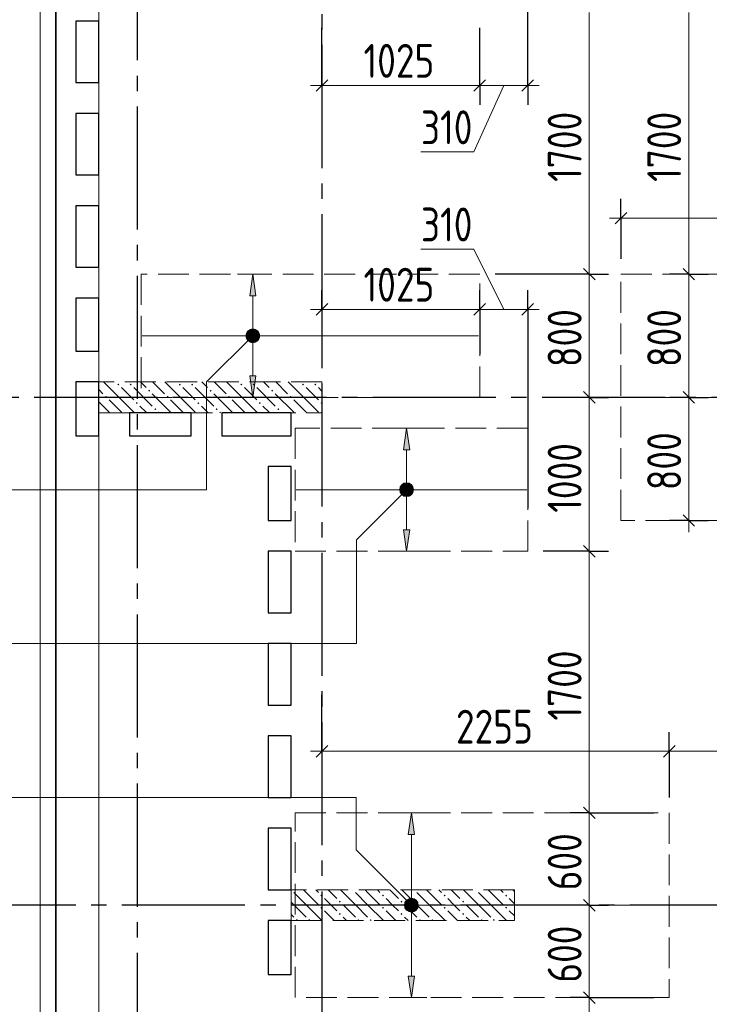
# Model space of a CAD drawing. Header units: millimetres. Extents: x 0 to 43617, y 0 to 59400.
# Tile 6 of 31: x 7160 to 11641, y 25186 to 31584. Entities that reach past the tile are written whole.
import ezdxf

# ---------------------------------------------------------------- set-up
doc = ezdxf.new("R2010")
doc.units = ezdxf.units.MM
doc.linetypes.add('______2', pattern=[270, 200, -70])
doc.linetypes.add('______5', pattern=[1100, 800, -100, 100, -100])
for name, color, linetype, lineweight in [('Standard', 7, 'Continuous', 25), ('ДОП Верх по У', 7, 'Continuous', 25), ('ЖБ Пилон', 180, 'Continuous', 25), ('Оси', 40, '______5', 18), ('Позиционная метка номер позиции', 7, 'Continuous', 13), ('Примечания', 7, 'Continuous', 25)]:
    doc.layers.add(name, color=color, linetype=linetype, lineweight=lineweight)
doc.layers.add('ЖБ Перекрытие верхний уровень', color=7, linetype='Continuous', lineweight=25, true_color=0xe0e0ff)
doc.styles.add('GOST 2.304-81', font='txt')

msp = doc.modelspace()

# ---------------------------------------------------------------- hatches: boundary and pattern name
at = {"layer": 'ДОП Верх по У', "linetype": 'Continuous', "lineweight": 13, "transparency": 33554687}
for points in [[(8694.744873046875, 29790.02075195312), (8674.74365234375, 29930.02319335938), (8654.736328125, 29790.02075195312)], [(8642.49267578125, 29548.77319335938), (8706.988525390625, 29548.77319335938), (8693.487548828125, 29562.27416992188)], [(8642.49267578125, 29548.77319335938), (8693.487548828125, 29562.27416992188), (8655.99365234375, 29562.27416992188)], [(8655.99365234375, 29562.27416992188), (8693.487548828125, 29562.27416992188), (8674.74365234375, 29567.52319335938)], [(8637.24365234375, 29530.02319335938), (8712.237548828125, 29530.02319335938), (8706.988525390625, 29548.77319335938)], [(8637.24365234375, 29530.02319335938), (8706.988525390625, 29548.77319335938), (8642.49267578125, 29548.77319335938)], [(8642.49267578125, 29511.27319335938), (8712.237548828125, 29530.02319335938), (8637.24365234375, 29530.02319335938)], [(8642.49267578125, 29511.27319335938), (8706.988525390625, 29511.27319335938), (8712.237548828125, 29530.02319335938)], [(8655.99365234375, 29497.77221679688), (8706.988525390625, 29511.27319335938), (8642.49267578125, 29511.27319335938)], [(8655.99365234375, 29497.77221679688), (8693.487548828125, 29497.77221679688), (8706.988525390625, 29511.27319335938)], [(8693.487548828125, 29497.77221679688), (8655.99365234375, 29497.77221679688), (8674.74365234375, 29492.52319335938)], [(9693.994140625, 28790.02075195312), (9673.992919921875, 28930.02319335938), (9653.99169921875, 28790.02075195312)], [(9636.4990234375, 28530.02319335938), (9711.492919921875, 28530.02319335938), (9706.243896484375, 28548.77319335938)], [(9636.4990234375, 28530.02319335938), (9706.243896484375, 28548.77319335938), (9641.748046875, 28548.77319335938)], [(9641.748046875, 28548.77319335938), (9706.243896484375, 28548.77319335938), (9692.742919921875, 28562.27416992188)], [(9641.748046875, 28548.77319335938), (9692.742919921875, 28562.27416992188), (9655.242919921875, 28562.27416992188)], [(9655.242919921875, 28562.27416992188), (9692.742919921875, 28562.27416992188), (9673.992919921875, 28567.52319335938)], [(9641.748046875, 28511.27319335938), (9711.492919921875, 28530.02319335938), (9636.4990234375, 28530.02319335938)], [(9641.748046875, 28511.27319335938), (9706.243896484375, 28511.27319335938), (9711.492919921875, 28530.02319335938)], [(9655.242919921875, 28497.77221679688), (9706.243896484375, 28511.27319335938), (9641.748046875, 28511.27319335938)], [(9655.242919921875, 28497.77221679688), (9692.742919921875, 28497.77221679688), (9706.243896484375, 28511.27319335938)], [(9692.742919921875, 28497.77221679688), (9655.242919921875, 28497.77221679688), (9673.992919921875, 28492.52319335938)], [(9724.993896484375, 26290.02075195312), (9704.99267578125, 26430.02319335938), (9684.99755859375, 26290.02075195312)], [(9667.49267578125, 25830.02319335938), (9742.498779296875, 25830.02319335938), (9737.24365234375, 25848.77319335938)], [(9667.49267578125, 25830.02319335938), (9737.24365234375, 25848.77319335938), (9672.74169921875, 25848.77319335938)], [(9672.74169921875, 25848.77319335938), (9737.24365234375, 25848.77319335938), (9723.74267578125, 25862.27416992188)], [(9672.74169921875, 25848.77319335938), (9723.74267578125, 25862.27416992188), (9686.24267578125, 25862.27416992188)], [(9686.24267578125, 25862.27416992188), (9723.74267578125, 25862.27416992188), (9704.99267578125, 25867.52319335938)], [(9672.74169921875, 25811.27319335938), (9742.498779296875, 25830.02319335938), (9667.49267578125, 25830.02319335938)], [(9672.74169921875, 25811.27319335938), (9737.24365234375, 25811.27319335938), (9742.498779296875, 25830.02319335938)], [(9686.24267578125, 25797.77221679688), (9737.24365234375, 25811.27319335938), (9672.74169921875, 25811.27319335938)], [(9686.24267578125, 25797.77221679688), (9723.74267578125, 25797.77221679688), (9737.24365234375, 25811.27319335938)], [(9723.74267578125, 25797.77221679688), (9686.24267578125, 25797.77221679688), (9704.99267578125, 25792.52319335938)]]:
    msp.add_hatch(color=7, dxfattribs=at).paths.add_polyline_path(points)
for points in [[(8694.744873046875, 29270.01953125), (8674.74365234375, 29130.02319335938), (8654.736328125, 29270.01953125)], [(9693.994140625, 28270.01953125), (9673.992919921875, 28130.02319335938), (9653.99169921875, 28270.01953125)], [(9724.993896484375, 25370.01953125), (9704.99267578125, 25230.02319335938), (9684.99755859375, 25370.01953125)]]:
    msp.add_hatch(color=7, dxfattribs=at).paths.add_polyline_path(points, flags=16)
at = {"layer": 'ЖБ Пилон', "linetype": 'Continuous', "lineweight": 18, "transparency": 33554687}
for points in [[(7794.451904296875, 29213.14086914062), (7800.9521484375, 29219.64111328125), (7807.452392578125, 29213.14086914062), (7800.9521484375, 29206.63452148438)], [(7874.45068359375, 29213.14086914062), (7880.950927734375, 29219.64111328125), (7887.451171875, 29213.14086914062), (7880.950927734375, 29206.63452148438)], [(7994.451904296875, 29173.13232421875), (8000.9521484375, 29179.638671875), (8007.452392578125, 29173.13232421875), (8000.9521484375, 29166.63208007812)], [(8194.451904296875, 29213.14086914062), (8200.9521484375, 29219.64111328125), (8207.452392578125, 29213.14086914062), (8200.9521484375, 29206.63452148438)], [(8274.45068359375, 29213.14086914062), (8280.950927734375, 29219.64111328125), (8287.451171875, 29213.14086914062), (8280.950927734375, 29206.63452148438)], [(8394.451904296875, 29173.13232421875), (8400.9521484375, 29179.638671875), (8407.452392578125, 29173.13232421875), (8400.9521484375, 29166.63208007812)], [(8594.451904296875, 29213.14086914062), (8600.9521484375, 29219.64111328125), (8607.452392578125, 29213.14086914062), (8600.9521484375, 29206.63452148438)], [(8674.45068359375, 29213.14086914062), (8680.950927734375, 29219.64111328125), (8687.451171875, 29213.14086914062), (8680.950927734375, 29206.63452148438)], [(8794.451904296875, 29173.13232421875), (8800.9521484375, 29179.638671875), (8807.452392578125, 29173.13232421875), (8800.9521484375, 29166.63208007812)], [(8994.451904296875, 29213.14086914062), (9000.9521484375, 29219.64111328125), (9007.452392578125, 29213.14086914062), (9000.9521484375, 29206.63452148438)], [(9074.45068359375, 29213.14086914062), (9080.950927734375, 29219.64111328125), (9087.451171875, 29213.14086914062), (9080.950927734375, 29206.63452148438)], [(7714.453125, 29133.14208984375), (7720.953369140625, 29139.63012695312), (7727.45361328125, 29133.14208984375), (7720.953369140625, 29126.64184570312)], [(8114.453125, 29133.14208984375), (8120.953369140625, 29139.63012695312), (8127.45361328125, 29133.14208984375), (8120.953369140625, 29126.64184570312)], [(8514.453125, 29133.14208984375), (8520.953369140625, 29139.63012695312), (8527.45361328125, 29133.14208984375), (8520.953369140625, 29126.64184570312)], [(8914.453125, 29133.14208984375), (8920.953369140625, 29139.63012695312), (8927.45361328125, 29133.14208984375), (8920.953369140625, 29126.64184570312)], [(7914.453125, 29093.1396484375), (7920.953369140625, 29099.63989257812), (7927.45361328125, 29093.1396484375), (7920.953369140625, 29086.63330078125)], [(8034.454345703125, 29053.13110351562), (8040.95458984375, 29059.63745117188), (8047.44873046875, 29053.13110351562), (8040.95458984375, 29046.64306640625)], [(8314.453125, 29093.1396484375), (8320.953369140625, 29099.63989257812), (8327.45361328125, 29093.1396484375), (8320.953369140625, 29086.63330078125)], [(8434.454345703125, 29053.13110351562), (8440.95458984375, 29059.63745117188), (8447.44873046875, 29053.13110351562), (8440.95458984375, 29046.64306640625)], [(8714.453125, 29093.1396484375), (8720.953369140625, 29099.63989257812), (8727.45361328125, 29093.1396484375), (8720.953369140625, 29086.63330078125)], [(8834.454345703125, 29053.13110351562), (8840.95458984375, 29059.63745117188), (8847.44873046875, 29053.13110351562), (8840.95458984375, 29046.64306640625)], [(9114.453125, 29093.1396484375), (9120.953369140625, 29099.63989257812), (9123.9990234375, 29096.59423828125), (9123.9990234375, 29089.68181484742), (9120.953369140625, 29086.63330078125)], [(8924.313251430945, 25929.99877929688), (8923.9990234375, 25929.68425625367), (8923.9990234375, 25929.99877929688)], [(9324.313251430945, 25929.99877929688), (9320.953369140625, 25926.6357421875), (9317.593486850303, 25929.99877929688)], [(9724.313251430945, 25929.99877929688), (9720.953369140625, 25926.6357421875), (9717.593486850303, 25929.99877929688)], [(10124.31325143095, 25929.99877929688), (10120.95336914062, 25926.6357421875), (10117.5934868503, 25929.99877929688)], [(9114.453125, 25893.13354492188), (9120.953369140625, 25899.63989257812), (9127.45361328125, 25893.13354492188), (9120.953369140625, 25886.63330078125)], [(9234.454345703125, 25853.13110351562), (9240.95458984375, 25859.63745117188), (9247.44873046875, 25853.13110351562), (9240.95458984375, 25846.64306640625)], [(9514.453125, 25893.13354492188), (9520.953369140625, 25899.63989257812), (9527.45361328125, 25893.13354492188), (9520.953369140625, 25886.63330078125)], [(9634.454345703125, 25853.13110351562), (9640.95458984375, 25859.63745117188), (9647.44873046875, 25853.13110351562), (9640.95458984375, 25846.64306640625)], [(9914.453125, 25893.13354492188), (9920.953369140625, 25899.63989257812), (9927.45361328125, 25893.13354492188), (9920.953369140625, 25886.63330078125)], [(10034.45434570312, 25853.13110351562), (10040.95458984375, 25859.63745117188), (10047.44873046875, 25853.13110351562), (10040.95458984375, 25846.64306640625)], [(10314.453125, 25893.13354492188), (10320.95336914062, 25899.63989257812), (10327.45361328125, 25893.13354492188), (10320.95336914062, 25886.63330078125)], [(9114.453125, 25813.14086914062), (9120.953369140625, 25819.64111328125), (9127.45361328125, 25813.14086914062), (9120.953369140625, 25806.63452148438)], [(9514.453125, 25813.14086914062), (9520.953369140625, 25819.64111328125), (9527.45361328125, 25813.14086914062), (9520.953369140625, 25806.63452148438)], [(9914.453125, 25813.14086914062), (9920.953369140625, 25819.64111328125), (9927.45361328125, 25813.14086914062), (9920.953369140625, 25806.63452148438)], [(10314.453125, 25813.14086914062), (10320.95336914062, 25819.64111328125), (10327.45361328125, 25813.14086914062), (10320.95336914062, 25806.63452148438)], [(8954.45556640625, 25733.14208984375), (8960.94970703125, 25739.63012695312), (8967.449951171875, 25733.14208984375), (8964.309589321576, 25729.99877929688), (8957.592979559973, 25729.99877929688)], [(9034.454345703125, 25733.14208984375), (9040.95458984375, 25739.63012695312), (9047.44873046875, 25733.14208984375), (9044.311317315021, 25729.99877929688), (9037.59470755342, 25729.99877929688)], [(9234.454345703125, 25773.13232421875), (9240.95458984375, 25779.638671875), (9247.44873046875, 25773.13232421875), (9240.95458984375, 25766.63208007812)], [(9354.45556640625, 25733.14208984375), (9360.94970703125, 25739.63012695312), (9367.449951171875, 25733.14208984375), (9364.309589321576, 25729.99877929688), (9357.592979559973, 25729.99877929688)], [(9434.454345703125, 25733.14208984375), (9440.95458984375, 25739.63012695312), (9447.44873046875, 25733.14208984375), (9444.311317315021, 25729.99877929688), (9437.59470755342, 25729.99877929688)], [(9634.454345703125, 25773.13232421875), (9640.95458984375, 25779.638671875), (9647.44873046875, 25773.13232421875), (9640.95458984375, 25766.63208007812)], [(9754.45556640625, 25733.14208984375), (9760.94970703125, 25739.63012695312), (9767.449951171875, 25733.14208984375), (9764.309589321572, 25729.99877929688), (9757.592979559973, 25729.99877929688)], [(9834.454345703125, 25733.14208984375), (9840.95458984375, 25739.63012695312), (9847.44873046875, 25733.14208984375), (9844.311317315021, 25729.99877929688), (9837.59470755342, 25729.99877929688)], [(10034.45434570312, 25773.13232421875), (10040.95458984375, 25779.638671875), (10047.44873046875, 25773.13232421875), (10040.95458984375, 25766.63208007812)], [(10154.45556640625, 25733.14208984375), (10160.94970703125, 25739.63012695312), (10167.44995117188, 25733.14208984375), (10164.30958932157, 25729.99877929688), (10157.59297955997, 25729.99877929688)], [(10234.45434570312, 25733.14208984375), (10240.95458984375, 25739.63012695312), (10247.44873046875, 25733.14208984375), (10244.31131731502, 25729.99877929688), (10237.59470755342, 25729.99877929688)]]:
    msp.add_hatch(color=7, dxfattribs=at).paths.add_polyline_path(points, flags=16)
at = {"layer": 'Позиционная метка номер позиции', "linetype": 'Continuous', "lineweight": 13, "transparency": 33554687}
for points in [[(8706.5673828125, 29498.19946289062), (8642.919921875, 29561.83471679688), (8631.4697265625, 29541.47338867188)], [(8718.011474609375, 29518.56689453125), (8663.28125, 29573.29711914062), (8642.919921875, 29561.83471679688)], [(8718.011474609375, 29518.56689453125), (8642.919921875, 29561.83471679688), (8706.5673828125, 29498.19946289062)], [(8718.011474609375, 29541.47338867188), (8686.199951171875, 29573.29711914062), (8663.28125, 29573.29711914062)], [(8718.011474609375, 29541.47338867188), (8663.28125, 29573.29711914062), (8718.011474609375, 29518.56689453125)], [(8686.199951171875, 29573.29711914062), (8718.011474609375, 29541.47338867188), (8706.5673828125, 29561.83471679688)], [(8706.5673828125, 29498.19946289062), (8631.4697265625, 29541.47338867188), (8686.199951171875, 29486.7431640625)], [(8686.199951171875, 29486.7431640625), (8631.4697265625, 29541.47338867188), (8631.4697265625, 29518.56689453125)], [(8686.199951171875, 29486.7431640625), (8631.4697265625, 29518.56689453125), (8663.28125, 29486.7431640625)], [(8663.28125, 29486.7431640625), (8631.4697265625, 29518.56689453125), (8642.919921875, 29498.19946289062)], [(9705.816650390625, 28498.19946289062), (9642.181396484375, 28561.83471679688), (9630.72509765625, 28541.47338867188)], [(9705.816650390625, 28498.19946289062), (9630.72509765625, 28541.47338867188), (9685.455322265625, 28486.7431640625)], [(9685.455322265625, 28486.7431640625), (9630.72509765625, 28541.47338867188), (9630.72509765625, 28518.56689453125)], [(9717.266845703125, 28518.56689453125), (9662.53662109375, 28573.29711914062), (9642.181396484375, 28561.83471679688)], [(9717.266845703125, 28518.56689453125), (9642.181396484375, 28561.83471679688), (9705.816650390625, 28498.19946289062)], [(9717.266845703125, 28541.47338867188), (9685.455322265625, 28573.29711914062), (9662.53662109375, 28573.29711914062)], [(9717.266845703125, 28541.47338867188), (9662.53662109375, 28573.29711914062), (9717.266845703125, 28518.56689453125)], [(9685.455322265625, 28573.29711914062), (9717.266845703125, 28541.47338867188), (9705.816650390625, 28561.83471679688)], [(9685.455322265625, 28486.7431640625), (9630.72509765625, 28518.56689453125), (9662.53662109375, 28486.7431640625)], [(9662.53662109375, 28486.7431640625), (9630.72509765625, 28518.56689453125), (9642.181396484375, 28498.19946289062)], [(9673.175048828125, 25798.19946289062), (9716.448974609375, 25873.29711914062), (9661.71875, 25818.56689453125)], [(9661.71875, 25818.56689453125), (9716.448974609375, 25873.29711914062), (9693.54248046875, 25873.29711914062)], [(9661.71875, 25818.56689453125), (9693.54248046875, 25873.29711914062), (9661.71875, 25841.47338867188)], [(9661.71875, 25841.47338867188), (9693.54248046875, 25873.29711914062), (9673.175048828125, 25861.83471679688)], [(9673.175048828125, 25798.19946289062), (9736.81640625, 25861.83471679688), (9716.448974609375, 25873.29711914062)], [(9693.54248046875, 25786.7431640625), (9736.81640625, 25861.83471679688), (9673.175048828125, 25798.19946289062)], [(9693.54248046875, 25786.7431640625), (9748.272705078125, 25841.47338867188), (9736.81640625, 25861.83471679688)], [(9716.448974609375, 25786.7431640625), (9748.272705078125, 25841.47338867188), (9693.54248046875, 25786.7431640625)], [(9716.448974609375, 25786.7431640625), (9748.272705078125, 25818.56689453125), (9748.272705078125, 25841.47338867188)], [(9748.272705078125, 25818.56689453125), (9716.448974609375, 25786.7431640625), (9736.81640625, 25798.19946289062)]]:
    msp.add_hatch(color=7, dxfattribs=at).paths.add_polyline_path(points)

# ---------------------------------------------------------------- linework, layer by layer
at = {"layer": 'Standard', "color": 7, "linetype": 'Continuous', "lineweight": 25, "transparency": 33554687}
for p, q in [((7393.994140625, 28680.01708984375), (7393.994140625, 57220.01342773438)), ((7523.9990234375, 31575.01831054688), (7523.9990234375, 31175.01831054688)), ((7673.992919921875, 31575.01831054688), (7523.9990234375, 31575.01831054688)), ((7673.992919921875, 31175.01831054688), (7673.992919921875, 31575.01831054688)), ((7523.9990234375, 31175.01831054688), (7673.992919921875, 31175.01831054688)), ((9086.4990234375, 31118.75), (9161.4990234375, 31193.75)), ((10111.49291992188, 31118.75), (10186.49291992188, 31193.75)), ((10423.49243164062, 31118.75), (10498.49853515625, 31193.75)), ((7523.9990234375, 30975.01831054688), (7523.9990234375, 30575.01831054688)), ((7673.992919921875, 30975.01831054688), (7523.9990234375, 30975.01831054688)), ((7673.992919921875, 30575.01831054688), (7673.992919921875, 30975.01831054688)), ((7523.9990234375, 30575.01831054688), (7673.992919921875, 30575.01831054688)), ((7523.9990234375, 30375.01831054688), (7523.9990234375, 29975.01831054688)), ((7673.992919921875, 30375.01831054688), (7523.9990234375, 30375.01831054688)), ((7673.992919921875, 29975.01831054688), (7673.992919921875, 30375.01831054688)), ((11028.97338867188, 30256.97631835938), (11103.97338867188, 30331.97631835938)), ((7523.9990234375, 29975.01831054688), (7673.992919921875, 29975.01831054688)), ((10823.49243164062, 29967.52319335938), (10898.49853515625, 29892.52319335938)), ((11470.068359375, 29967.52319335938), (11545.068359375, 29892.52319335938)), ((7523.9990234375, 29775.01831054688), (7523.9990234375, 29430.02319335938)), ((7673.992919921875, 29775.01831054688), (7523.9990234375, 29775.01831054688)), ((7673.992919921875, 29430.02319335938), (7673.992919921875, 29775.01831054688)), ((9086.4990234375, 29664.28833007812), (9161.4990234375, 29739.28833007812)), ((10111.49291992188, 29664.28833007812), (10186.49291992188, 29739.28833007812)), ((10423.49243164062, 29664.28833007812), (10498.49853515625, 29739.28833007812)), ((7523.9990234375, 29430.02319335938), (7673.992919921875, 29430.02319335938)), ((7523.9990234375, 29230.02319335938), (7523.9990234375, 28880.01708984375)), ((7673.992919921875, 29230.02319335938), (7523.9990234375, 29230.02319335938)), ((7673.992919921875, 28880.01708984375), (7673.992919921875, 29230.02319335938)), ((10823.49243164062, 29167.52319335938), (10898.49853515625, 29092.52319335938)), ((11470.068359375, 29167.52319335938), (11545.068359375, 29092.52319335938)), ((7873.992919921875, 29030.02319335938), (7873.992919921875, 28880.01708984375)), ((8273.992919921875, 29030.02319335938), (7873.992919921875, 29030.02319335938)), ((8273.992919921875, 28880.01708984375), (8273.992919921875, 29030.02319335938)), ((8473.992919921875, 29030.02319335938), (8473.992919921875, 28880.01708984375)), ((8923.9990234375, 29030.02319335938), (8473.992919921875, 29030.02319335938)), ((8923.9990234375, 28880.01708984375), (8923.9990234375, 29030.02319335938)), ((7523.9990234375, 28880.01708984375), (7673.992919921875, 28880.01708984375)), ((7873.992919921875, 28880.01708984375), (8273.992919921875, 28880.01708984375)), ((8473.992919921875, 28880.01708984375), (8923.9990234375, 28880.01708984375)), ((7393.994140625, 20799.57275390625), (7393.994140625, 28680.01708984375)), ((8773.992919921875, 28680.01708984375), (8773.992919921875, 28330.02319335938)), ((8923.9990234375, 28680.01708984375), (8773.992919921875, 28680.01708984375)), ((8923.9990234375, 28330.02319335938), (8923.9990234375, 28680.01708984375)), ((11470.068359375, 28367.52319335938), (11545.068359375, 28292.52319335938)), ((8773.992919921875, 28330.02319335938), (8923.9990234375, 28330.02319335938)), ((10823.49243164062, 28167.52319335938), (10898.49853515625, 28092.52319335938)), ((8773.992919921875, 28130.02319335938), (8773.992919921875, 27730.02319335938)), ((8923.9990234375, 28130.02319335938), (8773.992919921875, 28130.02319335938)), ((8923.9990234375, 27730.02319335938), (8923.9990234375, 28130.02319335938)), ((8773.992919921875, 27730.02319335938), (8923.9990234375, 27730.02319335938)), ((8773.992919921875, 27530.02319335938), (8773.992919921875, 27130.02319335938)), ((8923.9990234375, 27530.02319335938), (8773.992919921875, 27530.02319335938)), ((8923.9990234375, 27130.02319335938), (8923.9990234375, 27530.02319335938)), ((8773.992919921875, 27130.02319335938), (8923.9990234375, 27130.02319335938)), ((8773.992919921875, 26930.02319335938), (8773.992919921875, 26530.02319335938)), ((8923.9990234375, 26930.02319335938), (8773.992919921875, 26930.02319335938)), ((8923.9990234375, 26530.02319335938), (8923.9990234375, 26930.02319335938)), ((9086.4990234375, 26792.52319335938), (9161.4990234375, 26867.52319335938)), ((11343.49365234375, 26792.52319335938), (11418.49365234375, 26867.52319335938)), ((8773.992919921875, 26530.02319335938), (8923.9990234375, 26530.02319335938)), ((10823.49243164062, 26467.52319335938), (10898.49853515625, 26392.52319335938)), ((8773.992919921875, 26330.02319335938), (8773.992919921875, 25930.02319335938)), ((8923.9990234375, 26330.02319335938), (8773.992919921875, 26330.02319335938)), ((8923.9990234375, 25930.02319335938), (8923.9990234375, 26330.02319335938)), ((8773.992919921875, 25930.02319335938), (8923.9990234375, 25930.02319335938)), ((10823.49243164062, 25867.52319335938), (10898.49853515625, 25792.52319335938)), ((8773.992919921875, 25730.02319335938), (8773.992919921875, 25380.01708984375)), ((8923.9990234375, 25730.02319335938), (8773.992919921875, 25730.02319335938)), ((8923.9990234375, 25380.01708984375), (8923.9990234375, 25730.02319335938)), ((8773.992919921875, 25380.01708984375), (8923.9990234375, 25380.01708984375)), ((10823.49243164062, 25267.52319335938), (10898.49853515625, 25192.52319335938))]:
    msp.add_line(p, q, dxfattribs=at)
at = {"layer": 'Standard', "color": 7, "linetype": 'Continuous', "lineweight": 13, "transparency": 33554687}
for p, q in [((10860.99243164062, 31630.02319335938), (10860.99243164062, 29930.02319335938)), ((11507.568359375, 31630.02319335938), (11507.568359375, 29930.02319335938)), ((9123.9990234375, 31156.25), (9048.992919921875, 31156.25)), ((10304.99267578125, 31156.25), (10111.083984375, 30724.35913085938)), ((10148.99291992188, 31156.25), (10460.99243164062, 31156.25)), ((10460.99243164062, 31156.25), (10535.99853515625, 31156.25)), ((10111.083984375, 30724.35913085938), (9766.998291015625, 30724.35913085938)), ((11066.47338867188, 30294.47631835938), (10991.46728515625, 30294.47631835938)), ((11066.47338867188, 30294.47631835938), (14623.9990234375, 30294.47631835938)), ((10111.083984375, 30092.95043945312), (9766.998291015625, 30092.95043945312)), ((10304.99267578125, 29701.78833007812), (10111.083984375, 30092.95043945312)), ((10860.99243164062, 29930.02319335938), (10860.99243164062, 29130.02319335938)), ((11507.568359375, 29930.02319335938), (11507.568359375, 29130.02319335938)), ((9123.9990234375, 29701.78833007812), (9048.992919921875, 29701.78833007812)), ((9123.9990234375, 29701.78833007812), (10148.99291992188, 29701.78833007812)), ((10148.99291992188, 29701.78833007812), (10460.99243164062, 29701.78833007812)), ((10460.99243164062, 29701.78833007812), (10535.99853515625, 29701.78833007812)), ((10860.99243164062, 29130.02319335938), (10860.99243164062, 28130.02319335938)), ((11507.568359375, 29130.02319335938), (11507.568359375, 28330.02319335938)), ((11507.568359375, 28330.02319335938), (11507.568359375, 28255.01708984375)), ((10860.99243164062, 28130.02319335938), (10860.99243164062, 26430.02319335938)), ((9123.9990234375, 26830.02319335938), (9048.992919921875, 26830.02319335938)), ((9123.9990234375, 26830.02319335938), (11380.99365234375, 26830.02319335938)), ((11380.99365234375, 26830.02319335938), (12468.87817382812, 26830.02319335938)), ((10860.99243164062, 26430.02319335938), (10860.99243164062, 25830.02319335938)), ((10860.99243164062, 25830.02319335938), (10860.99243164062, 25230.02319335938)), ((10860.99243164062, 25230.02319335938), (10860.99243164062, 24530.02319335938))]:
    msp.add_line(p, q, dxfattribs=at)
at = {"layer": 'Standard', "color": 251, "linetype": 'Continuous', "lineweight": -3, "true_color": 0x656565, "transparency": 33554687}
for p, q in [((9123.9990234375, 31156.25), (9123.9990234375, 31530.02319335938)), ((10148.99291992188, 31156.25), (10148.99291992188, 31530.02319335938)), ((9123.9990234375, 31156.25), (9123.9990234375, 31281.25610351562)), ((10148.99291992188, 31156.25), (10148.99291992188, 31281.25610351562)), ((10460.99243164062, 31156.25), (10460.99243164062, 31281.25610351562)), ((9123.9990234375, 31156.25), (9123.9990234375, 31031.25)), ((10148.99291992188, 31156.25), (10148.99291992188, 31031.25)), ((10460.99243164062, 31156.25), (10460.99243164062, 31031.25)), ((11066.47338867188, 30294.47631835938), (11066.47338867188, 30419.482421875)), ((11066.47338867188, 30294.47631835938), (11066.47338867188, 30169.47631835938)), ((11066.47338867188, 30294.47631835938), (11066.47338867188, 30030.02319335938)), ((10860.99243164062, 29930.02319335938), (10735.99853515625, 29930.02319335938)), ((10860.99243164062, 29930.02319335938), (10985.99243164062, 29930.02319335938)), ((11507.568359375, 29930.02319335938), (11382.568359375, 29930.02319335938)), ((11507.568359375, 29930.02319335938), (11632.568359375, 29930.02319335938)), ((11507.568359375, 29930.02319335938), (11540.72265625, 29930.02319335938)), ((9123.9990234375, 29701.78833007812), (9123.9990234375, 29826.78833007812)), ((10148.99291992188, 29701.78833007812), (10148.99291992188, 29826.78833007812)), ((10460.99243164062, 29701.78833007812), (10460.99243164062, 29826.78833007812)), ((9123.9990234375, 29701.78833007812), (9123.9990234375, 29576.78833007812)), ((9123.9990234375, 29701.78833007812), (9123.9990234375, 29410.02197265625)), ((10148.99291992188, 29701.78833007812), (10148.99291992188, 29576.78833007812)), ((10148.99291992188, 29701.78833007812), (10148.99291992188, 29410.02197265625)), ((10460.99243164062, 29701.78833007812), (10460.99243164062, 29576.78833007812)), ((10460.99243164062, 29701.78833007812), (10460.99243164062, 28410.02197265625)), ((10860.99243164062, 29130.02319335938), (10735.99853515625, 29130.02319335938)), ((10860.99243164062, 29130.02319335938), (10985.99243164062, 29130.02319335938)), ((10860.99243164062, 29130.02319335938), (10860.99243164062, 29130.02319335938)), ((11507.568359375, 29130.02319335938), (11382.568359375, 29130.02319335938)), ((11507.568359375, 29130.02319335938), (11632.568359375, 29130.02319335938)), ((11507.568359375, 29130.02319335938), (11507.568359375, 29130.02319335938)), ((11507.568359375, 28330.02319335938), (11382.568359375, 28330.02319335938)), ((11507.568359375, 28330.02319335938), (11632.568359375, 28330.02319335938)), ((11507.568359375, 28330.02319335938), (11507.568359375, 28330.02319335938)), ((10860.99243164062, 28130.02319335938), (10735.99853515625, 28130.02319335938)), ((10860.99243164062, 28130.02319335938), (10985.99243164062, 28130.02319335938)), ((9123.9990234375, 26830.02319335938), (9123.9990234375, 27196.7041015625)), ((9123.9990234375, 26830.02319335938), (9123.9990234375, 26955.01708984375)), ((11380.99365234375, 26830.02319335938), (11380.99365234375, 26955.01708984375)), ((9123.9990234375, 26830.02319335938), (9123.9990234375, 26705.02319335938)), ((11380.99365234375, 26830.02319335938), (11380.99365234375, 26705.02319335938)), ((11380.99365234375, 26830.02319335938), (11380.99365234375, 26530.02319335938)), ((10860.99243164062, 26430.02319335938), (10735.99853515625, 26430.02319335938)), ((10860.99243164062, 26430.02319335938), (10985.99243164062, 26430.02319335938)), ((10860.99243164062, 26430.02319335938), (11280.99365234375, 26430.02319335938)), ((10860.99243164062, 25830.02319335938), (10735.99853515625, 25830.02319335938)), ((10860.99243164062, 25830.02319335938), (10985.99243164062, 25830.02319335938)), ((10860.99243164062, 25830.02319335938), (10932.83081054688, 25830.02319335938)), ((10860.99243164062, 25230.02319335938), (10735.99853515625, 25230.02319335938)), ((10860.99243164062, 25230.02319335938), (10985.99243164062, 25230.02319335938)), ((10860.99243164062, 25230.02319335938), (11280.99365234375, 25230.02319335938))]:
    msp.add_line(p, q, dxfattribs=at)
at = {"layer": 'Standard', "color": 254, "linetype": 'Continuous', "lineweight": 18, "true_color": 0xc4c4ff, "transparency": 33554687}
msp.add_lwpolyline([(7293.994140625, 10000.01831054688), (33173.9990234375, 10000.01831054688), (33173.9990234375, 57320.01342773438), (7293.994140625, 57320.01342773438), (7293.994140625, 10000.01831054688)], dxfattribs=at)
at = {"layer": 'Standard', "color": 7, "linetype": 'Continuous', "lineweight": 25, "transparency": 33554687}
msp.add_lwpolyline([(7393.994140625, 10100), (33073.9990234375, 10100), (33073.9990234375, 57219.9951171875), (7393.994140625, 57219.9951171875), (7393.994140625, 10100)], dxfattribs=at)
at = {"layer": 'Standard', "color": 7, "linetype": 'Continuous', "lineweight": 13, "transparency": 33554687}
for points in [[(7674.005126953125, 10379.76684570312), (33073.9990234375, 10379.76684570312), (33073.9990234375, 57219.9951171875), (7674.005126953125, 57219.9951171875), (7674.005126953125, 10379.76684570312)], [(9123.9990234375, 31156.25), (9317.845885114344, 31156.25), (9317.845885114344, 31156.25), (10148.99291992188, 31156.25)]]:
    msp.add_lwpolyline(points, dxfattribs=at)
at = {"layer": 'Standard', "color": 251, "linetype": 'Continuous', "lineweight": -3, "true_color": 0x656565, "transparency": 33554687}
for points in [[(10460.99243164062, 31156.25), (10460.99243164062, 32124.39404959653), (10460.99243164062, 32124.39404959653), (10460.99243164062, 32530.02319335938)], [(10860.99243164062, 29930.02319335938), (10843.994140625, 29930.02319335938), (10843.994140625, 29930.02319335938), (10843.994140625, 29930.02319335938), (10843.994140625, 29930.02319335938), (10843.994140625, 29930.02319335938), (10843.994140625, 29930.02319335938), (10843.994140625, 29930.02319335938), (10843.994140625, 29930.02319335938), (10843.994140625, 29930.02319335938), (10843.994140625, 29930.02319335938), (10843.994140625, 29930.02319335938), (10843.994140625, 29930.02319335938), (10843.994140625, 29930.02319335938), (10843.994140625, 29930.02319335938), (10843.994140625, 29930.02319335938), (10843.994140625, 29930.02319335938), (10248.99291992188, 29930.02319335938)], [(10860.99243164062, 28130.02319335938), (10843.994140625, 28130.02319335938), (10843.994140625, 28130.02319335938), (10843.994140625, 28130.02319335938), (10843.994140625, 28130.02319335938), (10843.994140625, 28130.02319335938), (10843.994140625, 28130.02319335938), (10843.994140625, 28130.02319335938), (10843.994140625, 28130.02319335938), (10843.994140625, 28130.02319335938), (10843.994140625, 28130.02319335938), (10843.994140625, 28130.02319335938), (10843.994140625, 28130.02319335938), (10560.99243164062, 28130.02319335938)]]:
    msp.add_lwpolyline(points, dxfattribs=at)
at = {"layer": 'ДОП Верх по У', "color": 251, "linetype": 'Continuous', "lineweight": 13, "true_color": 0x494949, "transparency": 33554687}
for p, q in [((8674.74365234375, 29930.02319335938), (8574.74365234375, 29930.02319335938)), ((8674.74365234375, 29930.02319335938), (8654.736328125, 29790.02075195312)), ((8694.744873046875, 29790.02075195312), (8674.74365234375, 29930.02319335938)), ((8674.74365234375, 29930.02319335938), (8774.74365234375, 29930.02319335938)), ((8674.74365234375, 29930.02319335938), (8674.74365234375, 29930.02319335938)), ((8654.736328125, 29790.02075195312), (8694.744873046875, 29790.02075195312)), ((8674.74365234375, 29560.01586914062), (8674.74365234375, 29790.02075195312)), ((8637.24365234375, 29530.02319335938), (8637.24365234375, 29530.02319335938)), ((8674.74365234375, 29270.01953125), (8674.74365234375, 29500.01831054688)), ((8712.237548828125, 29530.02319335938), (8712.237548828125, 29530.02319335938)), ((8674.74365234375, 29130.02319335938), (8654.736328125, 29270.01953125)), ((8654.736328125, 29270.01953125), (8694.744873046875, 29270.01953125)), ((8694.744873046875, 29270.01953125), (8674.74365234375, 29130.02319335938)), ((8674.74365234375, 29130.02319335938), (8574.74365234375, 29130.02319335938)), ((8674.74365234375, 29130.02319335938), (8774.74365234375, 29130.02319335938)), ((8674.74365234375, 29130.02319335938), (8674.74365234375, 29130.02319335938)), ((9673.992919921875, 28930.02319335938), (9573.992919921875, 28930.02319335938)), ((9673.992919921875, 28930.02319335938), (9653.99169921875, 28790.02075195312)), ((9693.994140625, 28790.02075195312), (9673.992919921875, 28930.02319335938)), ((9673.992919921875, 28930.02319335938), (9773.992919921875, 28930.02319335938)), ((9673.992919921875, 28930.02319335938), (9673.992919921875, 28930.02319335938)), ((9653.99169921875, 28790.02075195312), (9693.994140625, 28790.02075195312)), ((9673.992919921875, 28560.01586914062), (9673.992919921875, 28790.02075195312)), ((9636.4990234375, 28530.02319335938), (9636.4990234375, 28530.02319335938)), ((9673.992919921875, 28270.01953125), (9673.992919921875, 28500.01831054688)), ((9711.492919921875, 28530.02319335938), (9711.492919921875, 28530.02319335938)), ((9673.992919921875, 28130.02319335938), (9653.99169921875, 28270.01953125)), ((9653.99169921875, 28270.01953125), (9693.994140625, 28270.01953125)), ((9693.994140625, 28270.01953125), (9673.992919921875, 28130.02319335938)), ((9673.992919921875, 28130.02319335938), (9573.992919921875, 28130.02319335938)), ((9673.992919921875, 28130.02319335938), (9773.992919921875, 28130.02319335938)), ((9673.992919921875, 28130.02319335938), (9673.992919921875, 28130.02319335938)), ((9704.99267578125, 26430.02319335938), (9604.99267578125, 26430.02319335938)), ((9704.99267578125, 26430.02319335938), (9684.99755859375, 26290.02075195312)), ((9724.993896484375, 26290.02075195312), (9704.99267578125, 26430.02319335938)), ((9704.99267578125, 26430.02319335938), (9804.99267578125, 26430.02319335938)), ((9704.99267578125, 26430.02319335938), (9704.99267578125, 26430.02319335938)), ((9684.99755859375, 26290.02075195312), (9724.993896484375, 26290.02075195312)), ((9704.99267578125, 25860.01586914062), (9704.99267578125, 26290.02075195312)), ((9667.49267578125, 25830.02319335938), (9667.49267578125, 25830.02319335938)), ((9704.99267578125, 25370.01953125), (9704.99267578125, 25800.01831054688)), ((9742.498779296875, 25830.02319335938), (9742.498779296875, 25830.02319335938)), ((9704.99267578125, 25230.02319335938), (9684.99755859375, 25370.01953125)), ((9684.99755859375, 25370.01953125), (9724.993896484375, 25370.01953125)), ((9724.993896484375, 25370.01953125), (9704.99267578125, 25230.02319335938)), ((9704.99267578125, 25230.02319335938), (9604.99267578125, 25230.02319335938)), ((9704.99267578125, 25230.02319335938), (9804.99267578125, 25230.02319335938)), ((9704.99267578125, 25230.02319335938), (9704.99267578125, 25230.02319335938))]:
    msp.add_line(p, q, dxfattribs=at)
at = {"layer": 'ДОП Верх по У', "color": 7, "linetype": 'Continuous', "lineweight": 18, "transparency": 33554687}
for p, q in [((10141.9921875, 29530.02319335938), (7955.999755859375, 29530.02319335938)), ((11072.46704101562, 29130.02319335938), (14660.46752929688, 29130.02319335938)), ((10455.99365234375, 28530.02319335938), (8955.999755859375, 28530.02319335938)), ((11375, 25830.02319335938), (8954.998779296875, 25830.02319335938))]:
    msp.add_line(p, q, dxfattribs=at)
at = {"layer": 'ДОП Верх по У', "color": 251, "linetype": 'Continuous', "lineweight": 13, "true_color": 0x494949, "transparency": 33554687}
for centre in [(8674.74365234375, 29530.02319335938), (9673.992919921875, 28530.02319335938), (9704.99267578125, 25830.02319335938)]:
    msp.add_circle(centre, 37.50000265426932, dxfattribs=at)
at = {"layer": 'ЖБ Перекрытие верхний уровень', "color": 7, "linetype": 'Continuous', "lineweight": 18, "transparency": 33554687}
for p, q in [((7393.994140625, 57219.9951171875), (7393.994140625, 28679.99877929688)), ((7523.9990234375, 31175), (7523.9990234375, 31575)), ((7523.9990234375, 31575), (7674.005126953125, 31575)), ((7674.005126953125, 31575), (7674.005126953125, 31175)), ((7674.005126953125, 31175), (7523.9990234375, 31175)), ((7523.9990234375, 30975), (7674.005126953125, 30975)), ((7523.9990234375, 30575), (7523.9990234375, 30975)), ((7674.005126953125, 30975), (7674.005126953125, 30575)), ((7674.005126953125, 30575), (7523.9990234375, 30575)), ((7523.9990234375, 29975), (7523.9990234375, 30375)), ((7523.9990234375, 30375), (7674.005126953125, 30375)), ((7674.005126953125, 30375), (7674.005126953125, 29975)), ((7674.005126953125, 29975), (7523.9990234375, 29975)), ((7523.9990234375, 29429.99877929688), (7523.9990234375, 29775)), ((7523.9990234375, 29775), (7674.005126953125, 29775)), ((7674.005126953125, 29775), (7674.005126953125, 29429.99877929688)), ((7674.005126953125, 29429.99877929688), (7523.9990234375, 29429.99877929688)), ((7523.9990234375, 29229.99877929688), (7674.005126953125, 29229.99877929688)), ((7523.9990234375, 28879.99877929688), (7523.9990234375, 29229.99877929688)), ((7674.005126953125, 29229.99877929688), (7674.005126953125, 28879.99877929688)), ((7874.005126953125, 28879.99877929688), (7874.005126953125, 29029.99877929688)), ((7874.005126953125, 29029.99877929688), (8274.005126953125, 29029.99877929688)), ((8274.005126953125, 29029.99877929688), (8274.005126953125, 28879.99877929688)), ((8474.005126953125, 29029.99877929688), (8923.9990234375, 29029.99877929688)), ((8474.005126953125, 28879.99877929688), (8474.005126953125, 29029.99877929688)), ((8923.9990234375, 29029.99877929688), (8923.9990234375, 28879.99877929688)), ((7674.005126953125, 28879.99877929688), (7523.9990234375, 28879.99877929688)), ((8274.005126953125, 28879.99877929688), (7874.005126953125, 28879.99877929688)), ((8923.9990234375, 28879.99877929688), (8474.005126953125, 28879.99877929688)), ((7393.994140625, 28679.99877929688), (7393.994140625, 20799.560546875)), ((8774.005126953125, 28679.99877929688), (8923.9990234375, 28679.99877929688)), ((8774.005126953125, 28329.99877929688), (8774.005126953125, 28679.99877929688)), ((8923.9990234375, 28679.99877929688), (8923.9990234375, 28329.99877929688)), ((8923.9990234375, 28329.99877929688), (8774.005126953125, 28329.99877929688)), ((8774.005126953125, 27729.99877929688), (8774.005126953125, 28129.99877929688)), ((8774.005126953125, 28129.99877929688), (8923.9990234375, 28129.99877929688)), ((8923.9990234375, 28129.99877929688), (8923.9990234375, 27729.99877929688)), ((8923.9990234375, 27729.99877929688), (8774.005126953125, 27729.99877929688)), ((8774.005126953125, 27129.99877929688), (8774.005126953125, 27529.99877929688)), ((8774.005126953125, 27529.99877929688), (8923.9990234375, 27529.99877929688)), ((8923.9990234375, 27529.99877929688), (8923.9990234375, 27129.99877929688)), ((8923.9990234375, 27129.99877929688), (8774.005126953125, 27129.99877929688)), ((8774.005126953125, 26529.99877929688), (8774.005126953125, 26929.99877929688)), ((8774.005126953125, 26929.99877929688), (8923.9990234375, 26929.99877929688)), ((8923.9990234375, 26929.99877929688), (8923.9990234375, 26529.99877929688)), ((8923.9990234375, 26529.99877929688), (8774.005126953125, 26529.99877929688)), ((8774.005126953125, 25929.99877929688), (8774.005126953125, 26329.99877929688)), ((8774.005126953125, 26329.99877929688), (8923.9990234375, 26329.99877929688)), ((8923.9990234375, 26329.99877929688), (8923.9990234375, 25929.99877929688)), ((8923.9990234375, 25929.99877929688), (8774.005126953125, 25929.99877929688)), ((8774.005126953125, 25729.99877929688), (8923.9990234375, 25729.99877929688)), ((8774.005126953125, 25379.99877929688), (8774.005126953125, 25729.99877929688)), ((8923.9990234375, 25729.99877929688), (8923.9990234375, 25379.99877929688)), ((8923.9990234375, 25379.99877929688), (8774.005126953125, 25379.99877929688))]:
    msp.add_line(p, q, dxfattribs=at)
at = {"layer": 'ЖБ Пилон', "color": 253, "linetype": '______2', "lineweight": 13, "true_color": 0xa0a0a0, "transparency": 33554687}
for p, q in [((9123.9990234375, 29229.99877929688), (7674.005126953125, 29229.99877929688)), ((7674.005126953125, 29229.99877929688), (7674.005126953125, 29029.99877929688)), ((9123.9990234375, 29029.99877929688), (9123.9990234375, 29229.99877929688)), ((7674.005126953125, 29029.99877929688), (9123.9990234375, 29029.99877929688)), ((10374.00512695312, 25929.99877929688), (8923.9990234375, 25929.99877929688)), ((8923.9990234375, 25929.99877929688), (8923.9990234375, 25729.99877929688)), ((10374.00512695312, 25729.99877929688), (10374.00512695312, 25929.99877929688)), ((8923.9990234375, 25729.99877929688), (10374.00512695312, 25729.99877929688))]:
    msp.add_line(p, q, dxfattribs=at)
at = {"layer": 'ЖБ Пилон', "color": 9, "linetype": 'Continuous', "lineweight": 18, "true_color": 0xc7c7c7, "transparency": 33554687}
for p, q in [((7674.005126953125, 29180.078125), (7700.9521484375, 29153.13110351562)), ((7820.953369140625, 29113.14086914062), (7704.095458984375, 29229.99877929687)), ((7820.953369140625, 29193.1396484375), (7900.9521484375, 29113.14086914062)), ((7900.9521484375, 29193.1396484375), (8020.953369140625, 29073.13232421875)), ((7944.091796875, 29229.99877929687), (7980.950927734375, 29193.1396484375)), ((8024.08447265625, 29229.99877929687), (8100.9521484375, 29153.13110351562)), ((8220.953369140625, 29113.14086914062), (8104.095458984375, 29229.99877929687)), ((8220.953369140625, 29193.1396484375), (8300.9521484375, 29113.14086914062)), ((8300.9521484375, 29193.1396484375), (8420.953369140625, 29073.13232421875)), ((8344.091796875, 29229.99877929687), (8380.950927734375, 29193.1396484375)), ((8424.08447265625, 29229.99877929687), (8500.9521484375, 29153.13110351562)), ((8620.953369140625, 29113.14086914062), (8504.095458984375, 29229.99877929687)), ((8620.953369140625, 29193.1396484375), (8700.9521484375, 29113.14086914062)), ((8700.9521484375, 29193.1396484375), (8820.953369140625, 29073.13232421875)), ((8744.091796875, 29229.99877929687), (8780.950927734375, 29193.1396484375)), ((8824.08447265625, 29229.99877929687), (8900.9521484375, 29153.13110351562)), ((9020.953369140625, 29113.14086914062), (8904.095458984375, 29229.99877929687)), ((9020.953369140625, 29193.1396484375), (9100.9521484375, 29113.14086914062)), ((9100.9521484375, 29193.1396484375), (9123.9990234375, 29170.09160122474)), ((7740.95458984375, 29113.14086914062), (7820.953369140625, 29033.14208984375)), ((7820.953369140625, 29113.14086914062), (7900.9521484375, 29033.14208984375)), ((8140.95458984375, 29033.14208984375), (8020.953369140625, 29153.13110351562)), ((8140.95458984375, 29113.14086914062), (8220.953369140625, 29033.14208984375)), ((8220.953369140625, 29113.14086914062), (8300.9521484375, 29033.14208984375)), ((8540.95458984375, 29033.14208984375), (8420.953369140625, 29153.13110351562)), ((8540.95458984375, 29113.14086914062), (8620.953369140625, 29033.14208984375)), ((8620.953369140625, 29113.14086914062), (8700.9521484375, 29033.14208984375)), ((8940.95458984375, 29033.14208984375), (8820.953369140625, 29153.13110351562)), ((8940.95458984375, 29113.14086914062), (9020.953369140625, 29033.14208984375)), ((9020.953369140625, 29113.14086914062), (9100.9521484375, 29033.14208984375)), ((7740.95458984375, 29033.14208984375), (7674.005126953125, 29100.08474235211)), ((7980.950927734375, 29033.14208984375), (7940.95458984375, 29073.13232421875)), ((8380.950927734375, 29033.14208984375), (8340.95458984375, 29073.13232421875)), ((8780.950927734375, 29033.14208984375), (8740.95458984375, 29073.13232421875)), ((7740.95458984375, 29033.14208984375), (7744.097420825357, 29029.99877929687)), ((7820.953369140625, 29033.14208984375), (7824.0966796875, 29029.99877929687)), ((7984.09423828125, 29029.99877929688), (7980.950927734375, 29033.14208984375)), ((8060.94970703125, 29033.14208984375), (8064.092777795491, 29029.99877929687)), ((8140.95458984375, 29033.14208984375), (8144.097420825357, 29029.99877929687)), ((8220.953369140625, 29033.14208984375), (8224.0966796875, 29029.99877929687)), ((8384.09423828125, 29029.99877929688), (8380.950927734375, 29033.14208984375)), ((8460.94970703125, 29033.14208984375), (8464.092777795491, 29029.99877929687)), ((8540.95458984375, 29033.14208984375), (8544.097420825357, 29029.99877929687)), ((8620.953369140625, 29033.14208984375), (8624.0966796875, 29029.99877929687)), ((8784.09423828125, 29029.99877929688), (8780.950927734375, 29033.14208984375)), ((8860.94970703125, 29033.14208984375), (8864.092777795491, 29029.99877929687)), ((8940.95458984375, 29033.14208984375), (8944.097420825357, 29029.99877929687)), ((9020.953369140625, 29033.14208984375), (9024.0966796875, 29029.99877929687)), ((8940.95458984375, 25913.14086914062), (9020.953369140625, 25833.14208984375)), ((9020.953369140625, 25913.14086914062), (9004.095458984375, 25929.99877929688)), ((9020.953369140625, 25913.14086914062), (9100.9521484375, 25833.14208984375)), ((9084.092952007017, 25929.99877929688), (9100.9521484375, 25913.14086914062)), ((9164.0869140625, 25929.99877929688), (9220.953369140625, 25873.13232421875)), ((9340.95458984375, 25833.14208984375), (9244.088046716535, 25929.99877929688)), ((9340.95458984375, 25913.14086914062), (9420.953369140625, 25833.14208984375)), ((9420.953369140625, 25913.14086914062), (9404.095458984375, 25929.99877929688)), ((9420.953369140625, 25913.14086914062), (9500.9521484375, 25833.14208984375)), ((9484.092952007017, 25929.99877929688), (9500.9521484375, 25913.14086914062)), ((9564.0869140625, 25929.99877929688), (9620.953369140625, 25873.13232421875)), ((9740.95458984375, 25833.14208984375), (9644.088046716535, 25929.99877929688)), ((9740.95458984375, 25913.14086914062), (9820.953369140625, 25833.14208984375)), ((9820.953369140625, 25913.14086914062), (9804.095458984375, 25929.99877929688)), ((9820.953369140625, 25913.14086914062), (9900.9521484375, 25833.14208984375)), ((9884.092952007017, 25929.99877929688), (9900.9521484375, 25913.14086914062)), ((9964.0869140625, 25929.99877929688), (10020.95336914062, 25873.13232421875)), ((10140.95458984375, 25833.14208984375), (10044.08804671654, 25929.99877929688)), ((10140.95458984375, 25913.14086914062), (10220.95336914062, 25833.14208984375)), ((10220.95336914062, 25913.14086914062), (10204.09545898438, 25929.99877929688)), ((10220.95336914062, 25913.14086914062), (10300.9521484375, 25833.14208984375)), ((10284.09295200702, 25929.99877929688), (10300.9521484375, 25913.14086914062)), ((10364.0869140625, 25929.99877929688), (10374.00512695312, 25920.08056640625)), ((8940.95458984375, 25833.14208984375), (8923.9990234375, 25850.09593145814)), ((9180.950927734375, 25833.14208984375), (9140.95458984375, 25873.13232421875)), ((9580.950927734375, 25833.14208984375), (9540.95458984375, 25873.13232421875)), ((9980.950927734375, 25833.14208984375), (9940.95458984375, 25873.13232421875)), ((10374.00512695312, 25840.08683068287), (10340.95458984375, 25873.13232421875)), ((8940.95458984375, 25833.14208984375), (9020.953369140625, 25753.13110351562)), ((9020.953369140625, 25833.14208984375), (9124.0966796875, 25729.99877929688)), ((9140.95458984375, 25793.13354492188), (9204.086144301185, 25729.99877929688)), ((9220.953369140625, 25793.13354492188), (9180.950927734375, 25833.14208984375)), ((9260.94970703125, 25833.14208984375), (9340.95458984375, 25753.13110351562)), ((9340.95458984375, 25833.14208984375), (9420.953369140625, 25753.13110351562)), ((9420.953369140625, 25833.14208984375), (9524.0966796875, 25729.99877929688)), ((9540.95458984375, 25793.13354492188), (9604.086144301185, 25729.99877929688)), ((9620.953369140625, 25793.13354492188), (9580.950927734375, 25833.14208984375)), ((9660.94970703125, 25833.14208984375), (9740.95458984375, 25753.13110351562)), ((9740.95458984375, 25833.14208984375), (9820.953369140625, 25753.13110351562)), ((9820.953369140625, 25833.14208984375), (9924.0966796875, 25729.99877929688)), ((9940.95458984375, 25793.13354492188), (10004.08614430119, 25729.99877929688)), ((10020.95336914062, 25793.13354492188), (9980.950927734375, 25833.14208984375)), ((10060.94970703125, 25833.14208984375), (10140.95458984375, 25753.13110351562)), ((10140.95458984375, 25833.14208984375), (10220.95336914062, 25753.13110351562)), ((10220.95336914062, 25833.14208984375), (10324.0966796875, 25729.99877929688)), ((10340.95458984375, 25793.13354492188), (10374.00512695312, 25760.08132670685)), ((8923.9990234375, 25770.08796344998), (8940.95458984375, 25753.13110351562)), ((9260.94970703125, 25753.13110351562), (9284.084384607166, 25729.99877929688)), ((9660.94970703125, 25753.13110351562), (9684.084384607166, 25729.99877929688)), ((10060.94970703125, 25753.13110351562), (10084.08438460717, 25729.99877929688))]:
    msp.add_line(p, q, dxfattribs=at)
at = {"layer": 'Оси', "color": 8, "linetype": '______5', "lineweight": -3, "transparency": 33554687}
for p, q in [((9123.9990234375, 57820.01342773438), (9123.9990234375, 7100.018310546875)), ((7923.9990234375, 57420.01342773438), (7923.9990234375, 7100.018310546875)), ((22353.99169921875, 29130.02319335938), (3600, 29130.02319335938)), ((29523.99291992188, 25830.02319335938), (3600, 25830.02319335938))]:
    msp.add_line(p, q, dxfattribs=at)
at = {"layer": 'Позиционная метка номер позиции', "color": 7, "linetype": 'Continuous', "lineweight": 13, "transparency": 33554687}
for p, q in [((8642.919921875, 29561.83471679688), (8642.919921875, 29561.83471679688)), ((8706.5673828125, 29561.83471679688), (8706.5673828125, 29561.83471679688)), ((8642.919921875, 29498.19946289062), (8642.919921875, 29498.19946289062)), ((8706.5673828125, 29498.19946289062), (8706.5673828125, 29498.19946289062)), ((9642.181396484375, 28561.83471679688), (9642.181396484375, 28561.83471679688)), ((9705.816650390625, 28561.83471679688), (9705.816650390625, 28561.83471679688)), ((9642.181396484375, 28498.19946289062), (9642.181396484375, 28498.19946289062)), ((9705.816650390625, 28498.19946289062), (9705.816650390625, 28498.19946289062)), ((9673.175048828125, 25861.83471679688), (9673.175048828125, 25861.83471679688)), ((9736.81640625, 25861.83471679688), (9736.81640625, 25861.83471679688)), ((9673.175048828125, 25798.19946289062), (9673.175048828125, 25798.19946289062)), ((9736.81640625, 25798.19946289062), (9736.81640625, 25798.19946289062))]:
    msp.add_line(p, q, dxfattribs=at)
for points in [[(8674.74365234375, 29530.02319335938), (8374.74365234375, 29230.02319335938), (8374.74365234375, 28530.02319335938), (4920.526123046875, 28530.02319335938)], [(9673.992919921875, 28530.02319335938), (9348.724365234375, 28204.75463867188), (9348.724365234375, 27530.02319335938), (4920.526123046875, 27530.02319335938)], [(9704.99267578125, 25830.02319335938), (9345.78857421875, 26189.22729492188), (9345.78857421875, 26530.02319335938), (4920.526123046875, 26530.02319335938)]]:
    msp.add_lwpolyline(points, dxfattribs=at)
for centre in [(8674.74365234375, 29530.02319335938), (9673.992919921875, 28530.02319335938), (9704.99267578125, 25830.02319335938)]:
    msp.add_circle(centre, 45.00000039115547, dxfattribs=at)
at = {"layer": 'Примечания', "color": 7, "linetype": '______2', "lineweight": 18, "transparency": 33554687}
for p, q in [((10148.99291992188, 29930.02319335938), (7948.992919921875, 29930.02319335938)), ((7948.992919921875, 29930.02319335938), (7948.992919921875, 29130.02319335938)), ((10148.99291992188, 29130.02319335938), (10148.99291992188, 29930.02319335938)), ((11066.47338867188, 29930.02319335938), (14666.47338867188, 29930.02319335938)), ((11066.47338867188, 28330.02319335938), (11066.47338867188, 29930.02319335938)), ((7948.992919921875, 29130.02319335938), (10148.99291992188, 29130.02319335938)), ((10460.99243164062, 28930.02319335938), (8948.992919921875, 28930.02319335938)), ((8948.992919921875, 28930.02319335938), (8948.992919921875, 28130.02319335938)), ((10460.99243164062, 28130.02319335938), (10460.99243164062, 28930.02319335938)), ((14666.47338867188, 28330.02319335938), (11066.47338867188, 28330.02319335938)), ((8948.992919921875, 28130.02319335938), (10460.99243164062, 28130.02319335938)), ((8948.992919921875, 26430.02319335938), (11380.99365234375, 26430.02319335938)), ((8948.992919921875, 25230.02319335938), (8948.992919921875, 26430.02319335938)), ((11380.99365234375, 26430.02319335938), (11380.99365234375, 25230.02319335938)), ((11380.99365234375, 25230.02319335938), (8948.992919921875, 25230.02319335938))]:
    msp.add_line(p, q, dxfattribs=at)

# ---------------------------------------------------------------- texts
at = {"layer": 'Standard', "color": 7, "linetype": 'Continuous', "lineweight": 25, "transparency": 33554687, "char_height": 220.0000047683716, "attachment_point": 7, "style": 'GOST 2.304-81'}
for s, insert, width in [('1025', (9394.183349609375, 31206.29272460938), 610.1586937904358), ('310', (9766.998291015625, 30774.39575195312), 469.5031762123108), ('310', (9766.998291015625, 30142.9931640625), 469.5031762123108), ('1025', (9394.183349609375, 29751.82495117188), 610.1586937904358), ('2255', (9994.549560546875, 26880.01708984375), 641.4758324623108)]:
    msp.add_mtext(s, dxfattribs=dict(at, insert=insert, width=width))
at = {"layer": 'Standard', "color": 7, "linetype": 'Continuous', "lineweight": 25, "transparency": 33554687, "char_height": 220.0000047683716, "attachment_point": 7, "rotation": 90.00000250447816, "style": 'GOST 2.304-81'}
for s, insert, width in [('1700', (10810.9619140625, 30529.8095703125), 625.7409691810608), ('1700', (11457.52563476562, 30529.8095703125), 625.7409691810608), ('800', (10810.99853515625, 29326.708984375), 531.9665551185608), ('800', (11457.56225585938, 29326.708984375), 531.9665551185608), ('1000', (10810.9619140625, 28379.80346679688), 625.7409691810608), ('800', (11457.56225585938, 28526.708984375), 531.9665551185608), ('1700', (10810.9619140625, 27029.8095703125), 625.7409691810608), ('600', (10810.99853515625, 25926.708984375), 531.9665551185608), ('600', (10810.99853515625, 25326.708984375), 531.9665551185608)]:
    msp.add_mtext(s, dxfattribs=dict(at, insert=insert, width=width))

doc.saveas('drawing.dxf')
